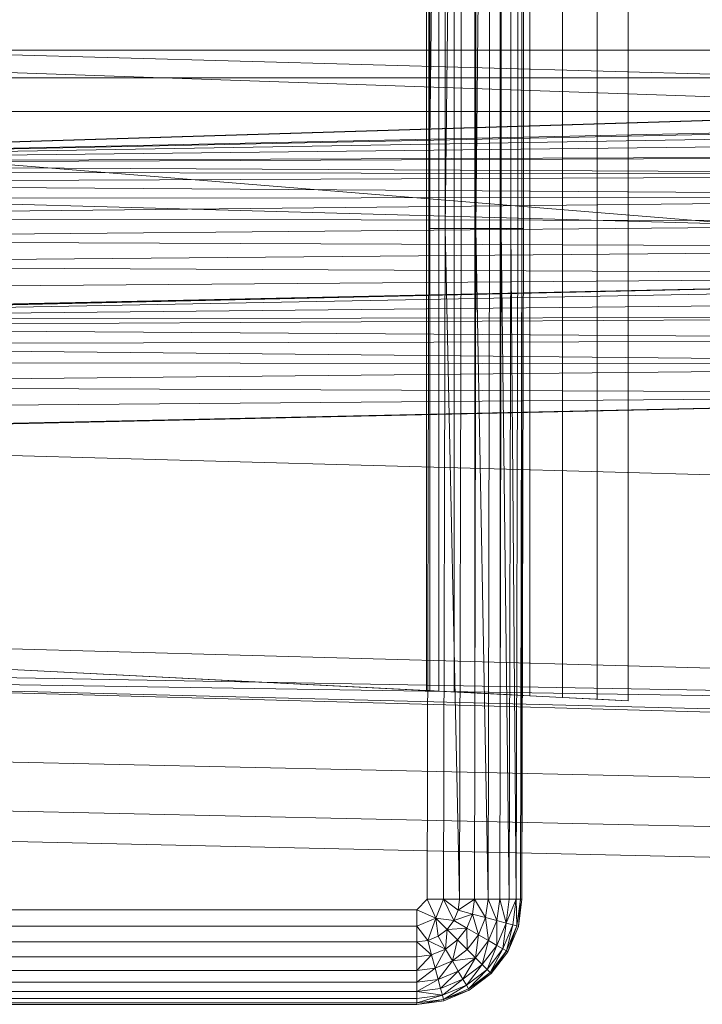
# Model space of a CAD drawing. Header units: metres. Extents: x 397.7 to 427.5, y 12.7 to 28.4.
# Tile 81 of 130: x 407.6477 to 407.7427, y 27.0313 to 27.1684. Entities that reach past the tile are written whole.
import ezdxf

# ---------------------------------------------------------------- set-up
doc = ezdxf.new("R2010")
doc.units = ezdxf.units.M
doc.layers.add('A-DETL-____-MBND', color=7, linetype='Continuous', lineweight=18)

# ---------------------------------------------------------------- blocks, each defined once
blk = doc.blocks.new('Family - Inodor P2-153136-05_ELEC_P2')
at = {"layer": 'A-DETL-____-MBND', "color": 253, "true_color": 0xaaaaaa}
for p, q in [((0.16489, 0.38826), (0.16489, 0.01465)), ((0.16489, 0.38826), (0.16489, 0.01465)), ((0.17536, 0.36218), (0.17536, 0.04249)), ((0.17966, 0.04228), (0.17966, 0.3624)), ((0.15161, 0.36098), (0.15161, 0.0437)), ((0.15205, 0.361), (0.15205, 0.04368)), ((0.15334, 0.36106), (0.15334, 0.04361)), ((0.15546, 0.36117), (0.15546, 0.04351)), ((0.15833, 0.36132), (0.15833, 0.04336)), ((0.16188, 0.3615), (0.16187, 0.04318)), ((0.16598, 0.36171), (0.16598, 0.04297)), ((0.17052, 0.36194), (0.17052, 0.04274)), ((0.15191, 0.10805), (0.15191, 0.29485)), ((0.15191, 0.29485), (0.15191, 0.10805)), ((0.15419, 0.29485), (0.15191, 0.10805)), ((0.15191, 0.10805), (0.15191, 0.29485)), ((0.15191, 0.10805), (0.15419, 0.29485)), ((0.15419, 0.10805), (0.15419, 0.29485)), ((0.15641, 0.29485), (0.15419, 0.10805)), ((0.15419, 0.10805), (0.15419, 0.29485)), ((0.15419, 0.10805), (0.15419, 0.29485)), ((0.15419, 0.10805), (0.15641, 0.29485)), ((0.15641, 0.10805), (0.15641, 0.29485)), ((0.15641, 0.10805), (0.15641, 0.29485)), ((0.15641, 0.10805), (0.15641, 0.29485)), ((0.15849, 0.10805), (0.15849, 0.29485)), ((0.15849, 0.29485), (0.15849, 0.10805)), ((0.16037, 0.29485), (0.15849, 0.10805)), ((0.15849, 0.10805), (0.15849, 0.29485)), ((0.15849, 0.10805), (0.16037, 0.29485)), ((0.16037, 0.10805), (0.16037, 0.29485)), ((0.16037, 0.10805), (0.16037, 0.29485)), ((0.16037, 0.10805), (0.16037, 0.29485)), ((0.162, 0.10805), (0.162, 0.29485)), ((0.162, 0.29485), (0.162, 0.10805)), ((0.162, 0.10805), (0.162, 0.29485)), ((0.16332, 0.10805), (0.16332, 0.29485)), ((0.16332, 0.29485), (0.16332, 0.10805)), ((0.16332, 0.10805), (0.16332, 0.29485)), ((0.16429, 0.10805), (0.16429, 0.29485)), ((0.16429, 0.29485), (0.16429, 0.10805)), ((0.16429, 0.10805), (0.16429, 0.29485)), ((0.16489, 0.10805), (0.16489, 0.29485)), ((0.16489, 0.29485), (0.16489, 0.10805)), ((0.16489, 0.10805), (0.16489, 0.29485)), ((0.16509, 0.29485), (0.16509, 0.10805)), ((0.16509, 0.29485), (0.16509, 0.10805)), ((0.51095, 0.12067), (0.00127, 0.13475)), ((0.52327, 0.1334), (0.00127, 0.11723)), ((0.00187, 0.11726), (0.52327, 0.1334)), ((0.00187, 0.11726), (0.52327, 0.1334)), ((0.28176, 0.13288), (0.00186, 0.13288)), ((0.28176, 0.13288), (0.00186, 0.13288)), ((0.28176, 0.12326), (0.00186, 0.13288)), ((0.28176, 0.12326), (0.00186, 0.13288)), ((0.00186, 0.13288), (0.28176, 0.13288)), ((0.28176, 0.13288), (0.00186, 0.13288)), ((0.00187, 0.11726), (0.51154, 0.13288)), ((0.00187, 0.11726), (0.51154, 0.13288)), ((0.00186, 0.12899), (0.28176, 0.12899)), ((0.28176, 0.12899), (0.00186, 0.12899)), ((0.00186, 0.12431), (0.28176, 0.12431)), ((0.28176, 0.12431), (0.00186, 0.12431)), ((0.28175, 0.10165), (0.00186, 0.12431)), ((0.28175, 0.10165), (0.00186, 0.12431)), ((0.28176, 0.12326), (0.00187, 0.11726)), ((0.00187, 0.11726), (0.28176, 0.12326)), ((0.00187, 0.11726), (0.28176, 0.12326)), ((0.00187, 0.11726), (0.28176, 0.12326)), ((0.28176, 0.12295), (0.00187, 0.11726)), ((0.00187, 0.11726), (0.28176, 0.12295)), ((0.28176, 0.12197), (0.00187, 0.11726)), ((0.00187, 0.11726), (0.28176, 0.12197)), ((0.28176, 0.12037), (0.00187, 0.11726)), ((0.00187, 0.11726), (0.28176, 0.12037)), ((0.28176, 0.11819), (0.00187, 0.11726)), ((0.00187, 0.11694), (0.28176, 0.11819)), ((0.00187, 0.11726), (0.28176, 0.11819)), ((0.00187, 0.11694), (0.28176, 0.11819)), ((0.28176, 0.11552), (0.00187, 0.11694)), ((0.28176, 0.11552), (0.00187, 0.11694)), ((0.28176, 0.11552), (0.00187, 0.11596)), ((0.28176, 0.11552), (0.00187, 0.11596)), ((0.28176, 0.11552), (0.00187, 0.11436)), ((0.00187, 0.11436), (0.28176, 0.11552)), ((0.51095, 0.09991), (0.00127, 0.11399)), ((0.28176, 0.11242), (0.00187, 0.11436)), ((0.28176, 0.11242), (0.00187, 0.11436)), ((0.28176, 0.11242), (0.00187, 0.11219)), ((0.00187, 0.10951), (0.28176, 0.11242)), ((0.00187, 0.11219), (0.28176, 0.11242)), ((0.00187, 0.10951), (0.28176, 0.11242)), ((0.28176, 0.10898), (0.00187, 0.10951)), ((0.28176, 0.10898), (0.00187, 0.10951)), ((0.28176, 0.10898), (0.00187, 0.10641)), ((0.00187, 0.10641), (0.28176, 0.10898)), ((0.15171, 0.01465), (0.15191, 0.10805)), ((0.15191, 0.10805), (0.15171, 0.01465)), ((0.15191, 0.10805), (0.15171, 0.01465)), ((0.15419, 0.10805), (0.15191, 0.10805)), ((0.15419, 0.10805), (0.15191, 0.10805)), ((0.15419, 0.10805), (0.15399, 0.01465)), ((0.15419, 0.10805), (0.15399, 0.01465)), ((0.15399, 0.01465), (0.15419, 0.10805)), ((0.15641, 0.10805), (0.15419, 0.10805)), ((0.15641, 0.10805), (0.15419, 0.10805)), ((0.15621, 0.01465), (0.15419, 0.10805)), ((0.15621, 0.01465), (0.15419, 0.10805)), ((0.15641, 0.10805), (0.15621, 0.01465)), ((0.15641, 0.10805), (0.15621, 0.01465)), ((0.15641, 0.10805), (0.15621, 0.01465)), ((0.15641, 0.10805), (0.15849, 0.10805)), ((0.15849, 0.10805), (0.15641, 0.10805)), ((0.15849, 0.10805), (0.15829, 0.01465)), ((0.15849, 0.10805), (0.15829, 0.01465)), ((0.15829, 0.01465), (0.15849, 0.10805)), ((0.16037, 0.10805), (0.15849, 0.10805)), ((0.16037, 0.10805), (0.15849, 0.10805)), ((0.16017, 0.01465), (0.15849, 0.10805)), ((0.16017, 0.01465), (0.15849, 0.10805)), ((0.16037, 0.10805), (0.16017, 0.01465)), ((0.16037, 0.10805), (0.16017, 0.01465)), ((0.16037, 0.10805), (0.16017, 0.01465)), ((0.16037, 0.10805), (0.162, 0.10805)), ((0.162, 0.10805), (0.16037, 0.10805)), ((0.162, 0.10805), (0.1618, 0.01465)), ((0.162, 0.10805), (0.1618, 0.01465)), ((0.1618, 0.01465), (0.162, 0.10805)), ((0.16332, 0.10805), (0.162, 0.10805)), ((0.162, 0.10805), (0.16332, 0.10805)), ((0.16332, 0.10805), (0.162, 0.10805)), ((0.16312, 0.01465), (0.162, 0.10805)), ((0.16312, 0.01465), (0.162, 0.10805)), ((0.16332, 0.10805), (0.16312, 0.01465)), ((0.16332, 0.10805), (0.16312, 0.01465)), ((0.16312, 0.01465), (0.16332, 0.10805)), ((0.16429, 0.10805), (0.16332, 0.10805)), ((0.16332, 0.10805), (0.16429, 0.10805)), ((0.16429, 0.10805), (0.16332, 0.10805)), ((0.16409, 0.01465), (0.16332, 0.10805)), ((0.16409, 0.01465), (0.16332, 0.10805)), ((0.16429, 0.10805), (0.16409, 0.01465)), ((0.16429, 0.10805), (0.16409, 0.01465)), ((0.16429, 0.10805), (0.16409, 0.01465)), ((0.16489, 0.10805), (0.16429, 0.10805)), ((0.16429, 0.10805), (0.16489, 0.10805)), ((0.16489, 0.10805), (0.16429, 0.10805)), ((0.16489, 0.10805), (0.16469, 0.01465)), ((0.16489, 0.10805), (0.16469, 0.01465)), ((0.16469, 0.01465), (0.16489, 0.10805)), ((0.16509, 0.10805), (0.16489, 0.10805)), ((0.16509, 0.10805), (0.16489, 0.01465)), ((0.16489, 0.10805), (0.16509, 0.10805)), ((0.16509, 0.10805), (0.16489, 0.01465)), ((0.16509, 0.10805), (0.16489, 0.10805)), ((0.16489, 0.01465), (0.16489, 0.10805)), ((0.16489, 0.01465), (0.16489, 0.10805)), ((0.28176, 0.10533), (0.00187, 0.10641)), ((0.28176, 0.10533), (0.00187, 0.10641)), ((0.28176, 0.10533), (0.00187, 0.10298)), ((0.00187, 0.10298), (0.28176, 0.10533)), ((0.28176, 0.10156), (0.00187, 0.10298)), ((0.28176, 0.10156), (0.00187, 0.10298)), ((0.28176, 0.10156), (0.00127, 0.09542)), ((0.28176, 0.10156), (0.00187, 0.09932)), ((0.00187, 0.09555), (0.28176, 0.10156)), ((0.00187, 0.09932), (0.28176, 0.10156)), ((0.00187, 0.09555), (0.28176, 0.10156)), ((0.28175, 0.10165), (0.00192, 0.09531)), ((0.00192, 0.09531), (0.28175, 0.10165)), ((0.28181, 0.10065), (0.00192, 0.09531)), ((0.00192, 0.09531), (0.28181, 0.10065)), ((0.28181, 0.0982), (0.00192, 0.09531)), ((0.00192, 0.09531), (0.28181, 0.0982)), ((0.28181, 0.09576), (0.00192, 0.09531)), ((0.00192, 0.09431), (0.28181, 0.09576)), ((0.00192, 0.09531), (0.28181, 0.09576)), ((0.00192, 0.09431), (0.28181, 0.09576)), ((0.28181, 0.09248), (0.00192, 0.09431)), ((0.28181, 0.09248), (0.00192, 0.09431)), ((0.28181, 0.09248), (0.00192, 0.09185)), ((0.00192, 0.09185), (0.28181, 0.09248)), ((0.28181, 0.08906), (0.00192, 0.09185)), ((0.28181, 0.08906), (0.00192, 0.09185)), ((0.28181, 0.08906), (0.00192, 0.08942)), ((0.28181, 0.08906), (0.00192, 0.08942)), ((0.28181, 0.08906), (0.00192, 0.08614)), ((0.00192, 0.08614), (0.28181, 0.08906)), ((0.28181, 0.08497), (0.00192, 0.08614)), ((0.28181, 0.08497), (0.00192, 0.08614)), ((0.28181, 0.08497), (0.00127, 0.07882)), ((0.28181, 0.08497), (0.00192, 0.08272)), ((0.00192, 0.07896), (0.28181, 0.08497)), ((0.00192, 0.08272), (0.28181, 0.08497)), ((0.00192, 0.07896), (0.28181, 0.08497)), ((0.51095, 0.06488), (0.00127, 0.07896)), ((0.51095, 0.03799), (0.00127, 0.05207)), ((0.01521, 0.05064), (0.15161, 0.0437)), ((0.17966, 0.04228), (0.01521, 0.05064)), ((0.51095, 0.03799), (0.00127, 0.04712)), ((0.51095, 0.03799), (0.00127, 0.04594)), ((0.51095, 0.03305), (0.00127, 0.04594)), ((0.51095, 0.03186), (0.00127, 0.04594)), ((0.15161, 0.0437), (0.15205, 0.04368)), ((0.15205, 0.04368), (0.15334, 0.04361)), ((0.15334, 0.04361), (0.15546, 0.04351)), ((0.15546, 0.04351), (0.15833, 0.04336)), ((0.15833, 0.04336), (0.16187, 0.04318)), ((0.16187, 0.04318), (0.16598, 0.04297)), ((0.16598, 0.04297), (0.17052, 0.04274)), ((0.17052, 0.04274), (0.17536, 0.04249)), ((0.17536, 0.04249), (0.17966, 0.04228)), ((0.00056, 0.03582), (0.31998, 0.0287)), ((0.00056, 0.03582), (0.31998, 0.0287)), ((0.00022, 0.02899), (0.31971, 0.02187)), ((0.00022, 0.02899), (0.31971, 0.02187)), ((0, 0.02477), (0.31954, 0.01764)), ((0, 0.02477), (0.31954, 0.01764)), ((0.15171, 0.01465), (0.15024, 0.01318)), ((0.15171, 0.01465), (0.15024, 0.01318)), ((0.15024, 0.01318), (0.15171, 0.01465)), ((0.15399, 0.01465), (0.15171, 0.01465)), ((0.15289, 0.012), (0.15171, 0.01465)), ((0.15399, 0.01465), (0.15171, 0.01465)), ((0.15289, 0.012), (0.15171, 0.01465)), ((0.15399, 0.01465), (0.15289, 0.012)), ((0.15289, 0.012), (0.15399, 0.01465)), ((0.15621, 0.01465), (0.15399, 0.01465)), ((0.156, 0.01311), (0.15399, 0.01465)), ((0.15621, 0.01465), (0.15399, 0.01465)), ((0.156, 0.01311), (0.15399, 0.01465)), ((0.15399, 0.01465), (0.15621, 0.01465)), ((0.156, 0.01311), (0.15399, 0.01465)), ((0.15541, 0.01167), (0.15399, 0.01465)), ((0.15541, 0.01167), (0.15399, 0.01465)), ((0.15621, 0.01465), (0.156, 0.01311)), ((0.15829, 0.01465), (0.156, 0.01311)), ((0.156, 0.01311), (0.15621, 0.01465)), ((0.156, 0.01311), (0.15621, 0.01465)), ((0.156, 0.01311), (0.15829, 0.01465)), ((0.15829, 0.01465), (0.15621, 0.01465)), ((0.15829, 0.01465), (0.15621, 0.01465)), ((0.15829, 0.01465), (0.15621, 0.01465)), ((0.15829, 0.01465), (0.15801, 0.01257)), ((0.15801, 0.01257), (0.15829, 0.01465)), ((0.15801, 0.01257), (0.15829, 0.01465)), ((0.16017, 0.01465), (0.15829, 0.01465)), ((0.16017, 0.01465), (0.15829, 0.01465)), ((0.16017, 0.01465), (0.15829, 0.01465)), ((0.15983, 0.01208), (0.15829, 0.01465)), ((0.15983, 0.01208), (0.15829, 0.01465)), ((0.16017, 0.01465), (0.15983, 0.01208)), ((0.16017, 0.01465), (0.15983, 0.01208)), ((0.15983, 0.01208), (0.16017, 0.01465)), ((0.1618, 0.01465), (0.16017, 0.01465)), ((0.1618, 0.01465), (0.16017, 0.01465)), ((0.1618, 0.01465), (0.16017, 0.01465)), ((0.1614, 0.01166), (0.16017, 0.01465)), ((0.1614, 0.01166), (0.16017, 0.01465)), ((0.1618, 0.01465), (0.1614, 0.01166)), ((0.1618, 0.01465), (0.1614, 0.01166)), ((0.1614, 0.01166), (0.1618, 0.01465)), ((0.16312, 0.01465), (0.1618, 0.01465)), ((0.16312, 0.01465), (0.1618, 0.01465)), ((0.16312, 0.01465), (0.1618, 0.01465)), ((0.16268, 0.01132), (0.1618, 0.01465)), ((0.16268, 0.01132), (0.1618, 0.01465)), ((0.16312, 0.01465), (0.16268, 0.01132)), ((0.16312, 0.01465), (0.16268, 0.01132)), ((0.16409, 0.01465), (0.16268, 0.01132)), ((0.16268, 0.01132), (0.16312, 0.01465)), ((0.16268, 0.01132), (0.16409, 0.01465)), ((0.16409, 0.01465), (0.16312, 0.01465)), ((0.16409, 0.01465), (0.16312, 0.01465)), ((0.16409, 0.01465), (0.16312, 0.01465)), ((0.16409, 0.01465), (0.16362, 0.01106)), ((0.16362, 0.01106), (0.16409, 0.01465)), ((0.16362, 0.01106), (0.16409, 0.01465)), ((0.16469, 0.01465), (0.16409, 0.01465)), ((0.16469, 0.01465), (0.16409, 0.01465)), ((0.16469, 0.01465), (0.16409, 0.01465)), ((0.16419, 0.01091), (0.16409, 0.01465)), ((0.16419, 0.01091), (0.16409, 0.01465)), ((0.16469, 0.01465), (0.16419, 0.01091)), ((0.16469, 0.01465), (0.16419, 0.01091)), ((0.16419, 0.01091), (0.16469, 0.01465)), ((0.16489, 0.01465), (0.16439, 0.01086)), ((0.16489, 0.01465), (0.16439, 0.01086)), ((0.16489, 0.01465), (0.16439, 0.01086)), ((0.16489, 0.01465), (0.16439, 0.01086)), ((0.16439, 0.01086), (0.16469, 0.01465)), ((0.16439, 0.01086), (0.16469, 0.01465)), ((0.16489, 0.01465), (0.16469, 0.01465)), ((0.16489, 0.01465), (0.16469, 0.01465)), ((0.16489, 0.01465), (0.16469, 0.01465)), ((0.15024, 0.01318), (0.01521, 0.01318)), ((0.01521, 0.01318), (0.15024, 0.01318)), ((0.15024, 0.01318), (0.01521, 0.01318)), ((0.15289, 0.012), (0.15024, 0.01318)), ((0.15024, 0.0109), (0.15024, 0.01318)), ((0.15289, 0.012), (0.15024, 0.01318)), ((0.15024, 0.01318), (0.15024, 0.0109)), ((0.156, 0.01311), (0.15541, 0.01167)), ((0.156, 0.01311), (0.15541, 0.01167)), ((0.15541, 0.01167), (0.156, 0.01311)), ((0.15801, 0.01257), (0.15541, 0.01167)), ((0.15541, 0.01167), (0.15801, 0.01257)), ((0.15801, 0.01257), (0.156, 0.01311)), ((0.15801, 0.01257), (0.156, 0.01311)), ((0.15801, 0.01257), (0.156, 0.01311)), ((0.15801, 0.01257), (0.15721, 0.01062)), ((0.15721, 0.01062), (0.15801, 0.01257)), ((0.15721, 0.01062), (0.15801, 0.01257)), ((0.15983, 0.01208), (0.15801, 0.01257)), ((0.15983, 0.01208), (0.15801, 0.01257)), ((0.15983, 0.01208), (0.15801, 0.01257)), ((0.15884, 0.00968), (0.15801, 0.01257)), ((0.15884, 0.00968), (0.15801, 0.01257)), ((0.15289, 0.012), (0.15024, 0.0109)), ((0.15024, 0.0109), (0.15289, 0.012)), ((0.15178, 0.00888), (0.15289, 0.012)), ((0.15178, 0.00888), (0.15289, 0.012)), ((0.15541, 0.01167), (0.15289, 0.012)), ((0.15446, 0.01043), (0.15289, 0.012)), ((0.15322, 0.00948), (0.15289, 0.012)), ((0.15541, 0.01167), (0.15289, 0.012)), ((0.15541, 0.01167), (0.15289, 0.012)), ((0.15446, 0.01043), (0.15289, 0.012)), ((0.15446, 0.01043), (0.15289, 0.012)), ((0.15322, 0.00948), (0.15289, 0.012)), ((0.15322, 0.00948), (0.15289, 0.012)), ((0.15541, 0.01167), (0.15446, 0.01043)), ((0.15541, 0.01167), (0.15446, 0.01043)), ((0.15446, 0.01043), (0.15541, 0.01167)), ((0.15721, 0.01062), (0.15541, 0.01167)), ((0.15721, 0.01062), (0.15541, 0.01167)), ((0.15721, 0.01062), (0.15541, 0.01167)), ((0.15983, 0.01208), (0.15884, 0.00968)), ((0.15983, 0.01208), (0.15884, 0.00968)), ((0.15884, 0.00968), (0.15983, 0.01208)), ((0.1614, 0.01166), (0.15983, 0.01208)), ((0.1614, 0.01166), (0.15983, 0.01208)), ((0.1614, 0.01166), (0.15983, 0.01208)), ((0.16025, 0.00887), (0.15983, 0.01208)), ((0.16025, 0.00887), (0.15983, 0.01208)), ((0.1614, 0.01166), (0.16025, 0.00887)), ((0.1614, 0.01166), (0.16025, 0.00887)), ((0.16025, 0.00887), (0.1614, 0.01166)), ((0.16139, 0.00821), (0.1614, 0.01166)), ((0.16139, 0.00821), (0.1614, 0.01166)), ((0.16268, 0.01132), (0.16139, 0.00821)), ((0.16268, 0.01132), (0.16139, 0.00821)), ((0.16139, 0.00821), (0.16268, 0.01132)), ((0.16268, 0.01132), (0.1614, 0.01166)), ((0.16268, 0.01132), (0.1614, 0.01166)), ((0.16268, 0.01132), (0.1614, 0.01166)), ((0.16223, 0.00772), (0.16268, 0.01132)), ((0.16223, 0.00772), (0.16268, 0.01132)), ((0.16362, 0.01106), (0.16223, 0.00772)), ((0.16362, 0.01106), (0.16223, 0.00772)), ((0.16223, 0.00772), (0.16362, 0.01106)), ((0.16362, 0.01106), (0.16268, 0.01132)), ((0.16362, 0.01106), (0.16268, 0.01132)), ((0.16362, 0.01106), (0.16268, 0.01132)), ((0.16275, 0.00743), (0.16362, 0.01106)), ((0.16275, 0.00743), (0.16362, 0.01106)), ((0.16419, 0.01091), (0.16362, 0.01106)), ((0.16419, 0.01091), (0.16362, 0.01106)), ((0.16419, 0.01091), (0.16362, 0.01106)), ((0.15024, 0.0109), (0.01521, 0.0109)), ((0.01521, 0.0109), (0.15024, 0.0109)), ((0.15024, 0.0109), (0.01521, 0.0109)), ((0.15178, 0.00888), (0.15024, 0.0109)), ((0.15024, 0.00868), (0.15024, 0.0109)), ((0.15178, 0.00888), (0.15024, 0.0109)), ((0.15178, 0.00888), (0.15024, 0.0109)), ((0.15024, 0.00868), (0.15024, 0.0109)), ((0.15024, 0.0109), (0.15024, 0.00868)), ((0.15446, 0.01043), (0.15322, 0.00948)), ((0.15446, 0.01043), (0.15322, 0.00948)), ((0.15322, 0.00948), (0.15446, 0.01043)), ((0.15426, 0.00768), (0.15446, 0.01043)), ((0.15426, 0.00768), (0.15446, 0.01043)), ((0.15721, 0.01062), (0.15446, 0.01043)), ((0.15446, 0.01043), (0.15721, 0.01062)), ((0.15593, 0.00896), (0.15446, 0.01043)), ((0.15593, 0.00896), (0.15446, 0.01043)), ((0.15593, 0.00896), (0.15446, 0.01043)), ((0.15721, 0.01062), (0.15593, 0.00896)), ((0.15593, 0.00896), (0.15721, 0.01062)), ((0.15593, 0.00896), (0.15721, 0.01062)), ((0.15884, 0.00968), (0.15721, 0.01062)), ((0.15884, 0.00968), (0.15721, 0.01062)), ((0.15884, 0.00968), (0.15721, 0.01062)), ((0.15726, 0.00763), (0.15721, 0.01062)), ((0.15726, 0.00763), (0.15721, 0.01062)), ((0.15884, 0.00968), (0.15726, 0.00763)), ((0.15884, 0.00968), (0.15726, 0.00763)), ((0.15726, 0.00763), (0.15884, 0.00968)), ((0.15841, 0.00648), (0.15884, 0.00968)), ((0.15841, 0.00648), (0.15884, 0.00968)), ((0.16025, 0.00887), (0.15884, 0.00968)), ((0.16025, 0.00887), (0.15884, 0.00968)), ((0.16025, 0.00887), (0.15884, 0.00968)), ((0.16419, 0.01091), (0.16275, 0.00743)), ((0.16419, 0.01091), (0.16275, 0.00743)), ((0.16275, 0.00743), (0.16419, 0.01091)), ((0.16292, 0.00733), (0.16419, 0.01091)), ((0.16292, 0.00733), (0.16419, 0.01091)), ((0.16439, 0.01086), (0.16292, 0.00733)), ((0.16439, 0.01086), (0.16292, 0.00733)), ((0.16439, 0.01086), (0.16292, 0.00733)), ((0.16439, 0.01086), (0.16292, 0.00733)), ((0.16439, 0.01086), (0.16419, 0.01091)), ((0.16439, 0.01086), (0.16419, 0.01091)), ((0.16439, 0.01086), (0.16419, 0.01091)), ((0.15024, 0.00868), (0.01521, 0.00868)), ((0.01521, 0.00868), (0.15024, 0.00868)), ((0.15024, 0.00868), (0.01521, 0.00868)), ((0.15178, 0.00888), (0.15024, 0.00868)), ((0.15178, 0.00888), (0.15024, 0.00868)), ((0.15024, 0.00868), (0.15178, 0.00888)), ((0.15024, 0.0066), (0.15024, 0.00868)), ((0.15232, 0.00687), (0.15024, 0.00868)), ((0.15024, 0.00868), (0.15024, 0.0066)), ((0.15232, 0.00687), (0.15024, 0.00868)), ((0.15024, 0.0066), (0.15024, 0.00868)), ((0.15322, 0.00948), (0.15178, 0.00888)), ((0.15322, 0.00948), (0.15178, 0.00888)), ((0.15178, 0.00888), (0.15322, 0.00948)), ((0.15178, 0.00888), (0.15232, 0.00687)), ((0.15426, 0.00768), (0.15178, 0.00888)), ((0.15232, 0.00687), (0.15178, 0.00888)), ((0.15426, 0.00768), (0.15178, 0.00888)), ((0.15232, 0.00687), (0.15178, 0.00888)), ((0.15426, 0.00768), (0.15322, 0.00948)), ((0.15426, 0.00768), (0.15322, 0.00948)), ((0.15426, 0.00768), (0.15322, 0.00948)), ((0.15593, 0.00896), (0.15426, 0.00768)), ((0.15593, 0.00896), (0.15426, 0.00768)), ((0.15426, 0.00768), (0.15593, 0.00896)), ((0.1552, 0.00605), (0.15593, 0.00896)), ((0.1552, 0.00605), (0.15593, 0.00896)), ((0.15726, 0.00763), (0.15593, 0.00896)), ((0.15726, 0.00763), (0.15593, 0.00896)), ((0.15726, 0.00763), (0.15593, 0.00896)), ((0.16025, 0.00887), (0.15841, 0.00648)), ((0.16025, 0.00887), (0.15841, 0.00648)), ((0.15841, 0.00648), (0.16025, 0.00887)), ((0.15935, 0.00554), (0.16025, 0.00887)), ((0.15935, 0.00554), (0.16025, 0.00887)), ((0.16139, 0.00821), (0.16025, 0.00887)), ((0.16139, 0.00821), (0.16025, 0.00887)), ((0.16139, 0.00821), (0.16025, 0.00887)), ((0.15232, 0.00687), (0.15024, 0.0066)), ((0.15232, 0.00687), (0.15024, 0.0066)), ((0.15024, 0.00472), (0.15232, 0.00687)), ((0.15024, 0.0066), (0.15232, 0.00687)), ((0.15024, 0.00472), (0.15232, 0.00687)), ((0.15426, 0.00768), (0.15232, 0.00687)), ((0.15426, 0.00768), (0.15232, 0.00687)), ((0.15232, 0.00687), (0.15426, 0.00768)), ((0.15281, 0.00505), (0.15232, 0.00687)), ((0.15281, 0.00505), (0.15232, 0.00687)), ((0.15281, 0.00505), (0.15232, 0.00687)), ((0.15281, 0.00505), (0.15426, 0.00768)), ((0.15281, 0.00505), (0.15426, 0.00768)), ((0.1552, 0.00605), (0.15426, 0.00768)), ((0.1552, 0.00605), (0.15426, 0.00768)), ((0.1552, 0.00605), (0.15426, 0.00768)), ((0.15726, 0.00763), (0.1552, 0.00605)), ((0.15726, 0.00763), (0.1552, 0.00605)), ((0.1552, 0.00605), (0.15726, 0.00763)), ((0.15841, 0.00648), (0.15726, 0.00763)), ((0.15841, 0.00648), (0.15726, 0.00763)), ((0.15841, 0.00648), (0.15726, 0.00763)), ((0.16139, 0.00821), (0.15935, 0.00554)), ((0.16139, 0.00821), (0.15935, 0.00554)), ((0.15935, 0.00554), (0.16139, 0.00821)), ((0.16003, 0.00485), (0.16139, 0.00821)), ((0.16003, 0.00485), (0.16139, 0.00821)), ((0.16223, 0.00772), (0.16003, 0.00485)), ((0.16223, 0.00772), (0.16003, 0.00485)), ((0.16003, 0.00485), (0.16223, 0.00772)), ((0.16045, 0.00443), (0.16223, 0.00772)), ((0.16045, 0.00443), (0.16223, 0.00772)), ((0.16275, 0.00743), (0.16045, 0.00443)), ((0.16275, 0.00743), (0.16045, 0.00443)), ((0.16045, 0.00443), (0.16275, 0.00743)), ((0.1606, 0.00429), (0.16275, 0.00743)), ((0.1606, 0.00429), (0.16275, 0.00743)), ((0.16292, 0.00733), (0.1606, 0.00429)), ((0.16292, 0.00733), (0.1606, 0.00429)), ((0.16292, 0.00733), (0.1606, 0.00429)), ((0.16292, 0.00733), (0.1606, 0.00429)), ((0.16223, 0.00772), (0.16139, 0.00821)), ((0.16223, 0.00772), (0.16139, 0.00821)), ((0.16223, 0.00772), (0.16139, 0.00821)), ((0.16275, 0.00743), (0.16223, 0.00772)), ((0.16275, 0.00743), (0.16223, 0.00772)), ((0.16275, 0.00743), (0.16223, 0.00772)), ((0.16292, 0.00733), (0.16275, 0.00743)), ((0.16292, 0.00733), (0.16275, 0.00743)), ((0.16292, 0.00733), (0.16275, 0.00743)), ((0.15024, 0.0066), (0.01521, 0.0066)), ((0.01521, 0.0066), (0.15024, 0.0066)), ((0.15024, 0.0066), (0.01521, 0.0066)), ((0.15024, 0.00472), (0.15024, 0.0066)), ((0.15024, 0.00472), (0.15024, 0.0066)), ((0.15024, 0.0066), (0.15024, 0.00472)), ((0.1552, 0.00605), (0.15281, 0.00505)), ((0.1552, 0.00605), (0.15281, 0.00505)), ((0.15281, 0.00505), (0.1552, 0.00605)), ((0.15323, 0.00348), (0.1552, 0.00605)), ((0.15323, 0.00348), (0.1552, 0.00605)), ((0.15841, 0.00648), (0.1552, 0.00605)), ((0.1552, 0.00605), (0.15841, 0.00648)), ((0.15602, 0.00464), (0.1552, 0.00605)), ((0.15602, 0.00464), (0.1552, 0.00605)), ((0.15602, 0.00464), (0.1552, 0.00605)), ((0.15841, 0.00648), (0.15602, 0.00464)), ((0.15602, 0.00464), (0.15841, 0.00648)), ((0.15602, 0.00464), (0.15841, 0.00648)), ((0.15668, 0.0035), (0.15841, 0.00648)), ((0.15668, 0.0035), (0.15841, 0.00648)), ((0.15935, 0.00554), (0.15668, 0.0035)), ((0.15935, 0.00554), (0.15668, 0.0035)), ((0.15668, 0.0035), (0.15935, 0.00554)), ((0.15716, 0.00265), (0.15935, 0.00554)), ((0.15716, 0.00265), (0.15935, 0.00554)), ((0.15935, 0.00554), (0.15841, 0.00648)), ((0.15935, 0.00554), (0.15841, 0.00648)), ((0.15935, 0.00554), (0.15841, 0.00648)), ((0.16003, 0.00485), (0.15935, 0.00554)), ((0.16003, 0.00485), (0.15935, 0.00554)), ((0.16003, 0.00485), (0.15935, 0.00554)), ((0.15024, 0.00472), (0.01521, 0.00472)), ((0.01521, 0.00472), (0.15024, 0.00472)), ((0.15024, 0.00472), (0.01521, 0.00472)), ((0.15281, 0.00505), (0.15024, 0.00472)), ((0.15281, 0.00505), (0.15024, 0.00472)), ((0.15024, 0.00309), (0.15281, 0.00505)), ((0.15024, 0.00472), (0.15281, 0.00505)), ((0.15024, 0.00309), (0.15281, 0.00505)), ((0.15024, 0.00309), (0.15024, 0.00472)), ((0.15024, 0.00309), (0.15024, 0.00472)), ((0.15024, 0.00472), (0.15024, 0.00309)), ((0.15323, 0.00348), (0.15281, 0.00505)), ((0.15323, 0.00348), (0.15281, 0.00505)), ((0.15323, 0.00348), (0.15281, 0.00505)), ((0.15602, 0.00464), (0.15323, 0.00348)), ((0.15602, 0.00464), (0.15323, 0.00348)), ((0.15323, 0.00348), (0.15602, 0.00464)), ((0.15357, 0.00221), (0.15602, 0.00464)), ((0.15357, 0.00221), (0.15602, 0.00464)), ((0.15668, 0.0035), (0.15602, 0.00464)), ((0.15668, 0.0035), (0.15602, 0.00464)), ((0.15668, 0.0035), (0.15602, 0.00464)), ((0.16003, 0.00485), (0.15716, 0.00265)), ((0.16003, 0.00485), (0.15716, 0.00265)), ((0.15716, 0.00265), (0.16003, 0.00485)), ((0.15746, 0.00214), (0.16003, 0.00485)), ((0.15746, 0.00214), (0.16003, 0.00485)), ((0.16045, 0.00443), (0.15746, 0.00214)), ((0.16045, 0.00443), (0.15746, 0.00214)), ((0.15746, 0.00214), (0.16045, 0.00443)), ((0.1606, 0.00429), (0.15746, 0.00214)), ((0.15746, 0.00214), (0.1606, 0.00429)), ((0.1606, 0.00429), (0.15756, 0.00196)), ((0.1606, 0.00429), (0.15756, 0.00196)), ((0.1606, 0.00429), (0.15756, 0.00196)), ((0.15756, 0.00196), (0.1606, 0.00429)), ((0.16045, 0.00443), (0.16003, 0.00485)), ((0.16045, 0.00443), (0.16003, 0.00485)), ((0.16045, 0.00443), (0.16003, 0.00485)), ((0.1606, 0.00429), (0.16045, 0.00443)), ((0.1606, 0.00429), (0.16045, 0.00443)), ((0.1606, 0.00429), (0.16045, 0.00443)), ((0.15024, 0.00309), (0.01521, 0.00309)), ((0.01521, 0.00309), (0.15024, 0.00309)), ((0.15024, 0.00309), (0.01521, 0.00309)), ((0.15323, 0.00348), (0.15024, 0.00309)), ((0.15323, 0.00348), (0.15024, 0.00309)), ((0.15024, 0.00177), (0.15323, 0.00348)), ((0.15024, 0.00309), (0.15323, 0.00348)), ((0.15024, 0.00177), (0.15323, 0.00348)), ((0.15024, 0.00177), (0.15024, 0.00309)), ((0.15024, 0.00177), (0.15024, 0.00309)), ((0.15024, 0.00309), (0.15024, 0.00177)), ((0.15357, 0.00221), (0.15323, 0.00348)), ((0.15357, 0.00221), (0.15323, 0.00348)), ((0.15357, 0.00221), (0.15323, 0.00348)), ((0.15668, 0.0035), (0.15357, 0.00221)), ((0.15668, 0.0035), (0.15357, 0.00221)), ((0.15357, 0.00221), (0.15668, 0.0035)), ((0.15382, 0.00127), (0.15668, 0.0035)), ((0.15382, 0.00127), (0.15668, 0.0035)), ((0.15716, 0.00265), (0.15668, 0.0035)), ((0.15716, 0.00265), (0.15668, 0.0035)), ((0.15716, 0.00265), (0.15668, 0.0035)), ((0.15024, 0.00177), (0.01521, 0.00177)), ((0.01521, 0.00177), (0.15024, 0.00177)), ((0.15024, 0.00177), (0.01521, 0.00177)), ((0.15357, 0.00221), (0.15024, 0.00177)), ((0.15357, 0.00221), (0.15024, 0.00177)), ((0.15024, 0.00177), (0.15357, 0.00221)), ((0.15024, 0.0008), (0.15024, 0.00177)), ((0.15382, 0.00127), (0.15024, 0.00177)), ((0.15024, 0.00177), (0.15024, 0.0008)), ((0.15382, 0.00127), (0.15024, 0.00177)), ((0.15024, 0.0008), (0.15024, 0.00177)), ((0.15382, 0.00127), (0.15357, 0.00221)), ((0.15382, 0.00127), (0.15357, 0.00221)), ((0.15382, 0.00127), (0.15357, 0.00221)), ((0.15716, 0.00265), (0.15382, 0.00127)), ((0.15716, 0.00265), (0.15382, 0.00127)), ((0.15382, 0.00127), (0.15716, 0.00265)), ((0.15398, 0.00069), (0.15716, 0.00265)), ((0.15398, 0.00069), (0.15716, 0.00265)), ((0.15746, 0.00214), (0.15398, 0.00069)), ((0.15746, 0.00214), (0.15398, 0.00069)), ((0.15398, 0.00069), (0.15746, 0.00214)), ((0.15756, 0.00196), (0.15398, 0.00069)), ((0.15398, 0.00069), (0.15756, 0.00196)), ((0.15756, 0.00196), (0.15403, 0.0005)), ((0.15756, 0.00196), (0.15403, 0.0005)), ((0.15756, 0.00196), (0.15403, 0.0005)), ((0.15403, 0.0005), (0.15756, 0.00196)), ((0.15746, 0.00214), (0.15716, 0.00265)), ((0.15746, 0.00214), (0.15716, 0.00265)), ((0.15746, 0.00214), (0.15716, 0.00265)), ((0.15756, 0.00196), (0.15746, 0.00214)), ((0.15756, 0.00196), (0.15746, 0.00214)), ((0.15756, 0.00196), (0.15746, 0.00214)), ((0.15024, 0.0008), (0.01521, 0.0008)), ((0.01521, 0.0008), (0.15024, 0.0008)), ((0.15024, 0.0008), (0.01521, 0.0008)), ((0.15024, 0.0002), (0.01521, 0.0002)), ((0.01521, 0.0002), (0.15024, 0.0002)), ((0.15024, 0.0002), (0.01521, 0.0002)), ((0.15024, 0), (0.01521, 0)), ((0.15024, 0), (0.01521, 0)), ((0.15024, 0), (0.01521, 0)), ((0.01521, 0), (0.15024, 0)), ((0.15382, 0.00127), (0.15024, 0.0008)), ((0.15382, 0.00127), (0.15024, 0.0008)), ((0.15024, 0.0002), (0.15382, 0.00127)), ((0.15024, 0.0008), (0.15382, 0.00127)), ((0.15024, 0.0002), (0.15382, 0.00127)), ((0.15024, 0.0002), (0.15024, 0.0008)), ((0.15024, 0.0002), (0.15024, 0.0008)), ((0.15024, 0.0008), (0.15024, 0.0002)), ((0.15398, 0.00069), (0.15024, 0.0002)), ((0.15398, 0.00069), (0.15024, 0.0002)), ((0.15024, 0), (0.15398, 0.00069)), ((0.15024, 0), (0.15398, 0.00069)), ((0.15024, 0.0002), (0.15398, 0.00069)), ((0.15403, 0.0005), (0.15024, 0)), ((0.15403, 0.0005), (0.15024, 0)), ((0.15403, 0.0005), (0.15024, 0)), ((0.15403, 0.0005), (0.15024, 0)), ((0.15024, 0), (0.15024, 0.0002)), ((0.15024, 0), (0.15024, 0.0002)), ((0.15024, 0.0002), (0.15024, 0)), ((0.15398, 0.00069), (0.15382, 0.00127)), ((0.15398, 0.00069), (0.15382, 0.00127)), ((0.15398, 0.00069), (0.15382, 0.00127)), ((0.15403, 0.0005), (0.15398, 0.00069)), ((0.15403, 0.0005), (0.15398, 0.00069)), ((0.15403, 0.0005), (0.15398, 0.00069))]:
    blk.add_line(p, q, dxfattribs=at)
blk = doc.blocks.new('LONDR55-XX_ZZ-ARQ-CAA-M3D-Londres55_ifc-1-05_ELEC_P2')
at = {"layer": 'A-DETL-____-MBND', "color": 253, "lineweight": 18, "true_color": 0xaaaaaa}
blk.add_blockref('Family - Inodor P2-153136-05_ELEC_P2', (407.55268, 27.03126), dxfattribs=at)

msp = doc.modelspace()

# ---------------------------------------------------------------- block references
at = {"lineweight": 5}
msp.add_blockref('LONDR55-XX_ZZ-ARQ-CAA-M3D-Londres55_ifc-1-05_ELEC_P2', (0, 0), dxfattribs=at)

doc.saveas('drawing.dxf')
